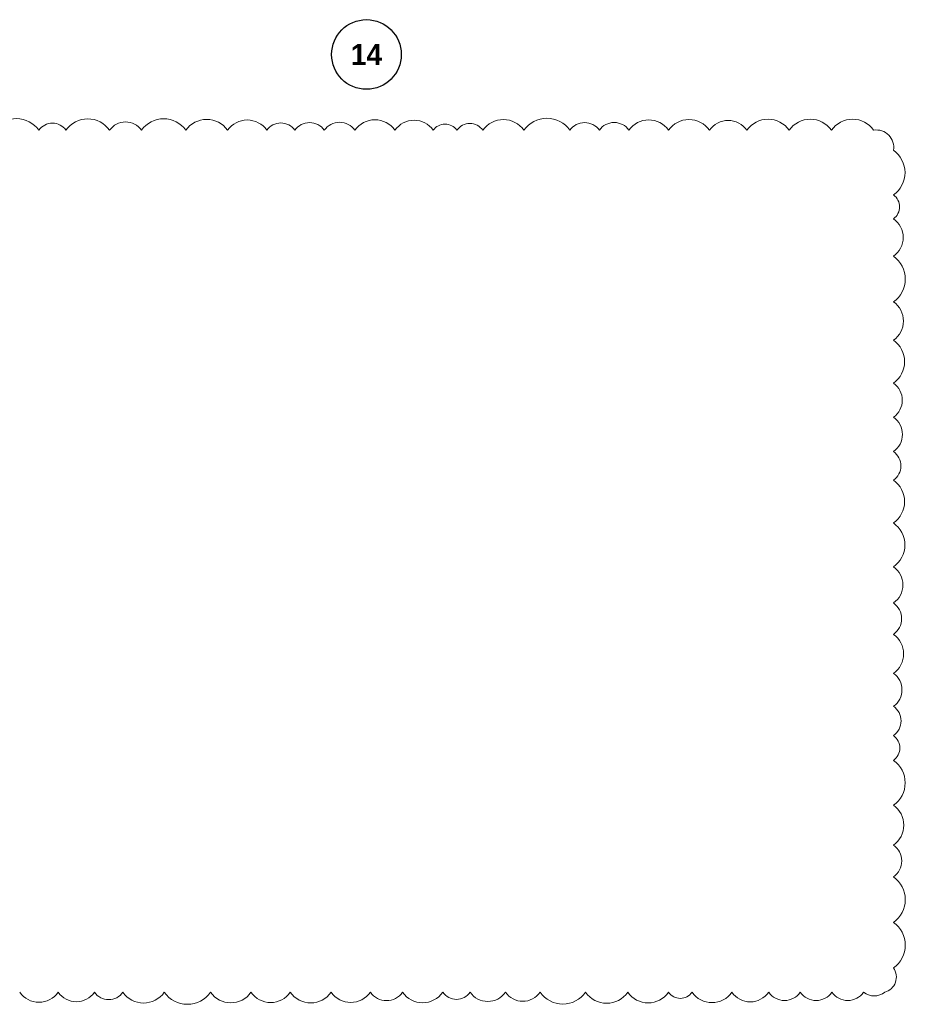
# Model space of a CAD drawing. Header units: millimetres. Extents: x 349531 to 1063351, y -131924 to 96186.
# Tile 43 of 230: x 483932 to 496647, y -61487 to -47354. Entities that reach past the tile are written whole.
import ezdxf

# ---------------------------------------------------------------- set-up
doc = ezdxf.new("R2010")
doc.units = ezdxf.units.MM
doc.linetypes.add('______5', pattern=[1100, 800, -100, 100, -100])
doc.layers.add('Оси', color=40, linetype='______5', lineweight=18)
doc.layers.add('РАЗМЕРЫ', color=1, linetype='Continuous', lineweight=9)
doc.styles.add('Century Gothic', font='GOTHIC.TTF')

# ---------------------------------------------------------------- blocks, each defined once
blk = doc.blocks.new('NSY101')
at = {"color": 0, "linetype": 'ByBlock', "lineweight": -2}
blk.add_circle((0, 0), 50, dxfattribs=at)
blk = doc.blocks.new('СЛОЖНЫЙ_ОБЪЕКТ_41')
at = {"layer": 'Оси', "color": 16, "linetype": 'Continuous', "lineweight": 25, "transparency": 33554687, "xscale": 9.999999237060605, "yscale": 9.999999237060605, "zscale": 9.999999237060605}
blk.add_blockref('NSY101', (51513, -43009), dxfattribs=at)
at = {"layer": 'Оси', "color": 16, "linetype": 'Continuous', "lineweight": 25, "transparency": 33554687, "insert": (51513, -43009), "char_height": 300, "width": 620, "attachment_point": 5, "style": 'Century Gothic'}
blk.add_mtext('\\A1;{\\fCentury Gothic|i0|b1;\\H300.000000;\\W1.000000;\\C16;14}\\P', dxfattribs=at)
blk = doc.blocks.new('оси2')
at = {"layer": 'Оси', "color": 16, "linetype": 'Continuous', "lineweight": 25, "transparency": 33554687}
blk.add_blockref('СЛОЖНЫЙ_ОБЪЕКТ_41', (978932, 21754.4), dxfattribs=at)

msp = doc.modelspace()

# ---------------------------------------------------------------- linework, layer by layer
at = {"layer": 'РАЗМЕРЫ', "color": 240, "true_color": 0xed1f24}
for centre, radius, start, end in [((483888.4, -49163.9), 389.4, 35, 145), ((484401.8, -49076.7), 237.3, 35, 145), ((484909.1, -49159.7), 382.1, 35, 145), ((485451.7, -49101.3), 280.2, 35, 145), ((485999.4, -49163.4), 388.4, 35, 145), ((486616.8, -49150.1), 365.3, 35, 145), ((487198.6, -49138.4), 344.8, 35, 145), ((487681.5, -49080.9), 244.7, 35, 145), ((488093.5, -49088.7), 258.3, 35, 145), ((488524.3, -49094), 267.5, 35, 145), ((489031.5, -49142.3), 351.7, 35, 145), ((489594.5, -49133), 335.5, 35, 145), ((490038.5, -49059), 206.5, 35, 145), ((490394.8, -49071.7), 228.5, 35, 145), ((490876.4, -49146.7), 359.4, 35, 145), ((491500.9, -49171.8), 403.1, 35, 145), ((492042.8, -49088.8), 258.4, 35, 145), ((492466.9, -49089.3), 259.3, 35, 145), ((492963.1, -49139.3), 346.5, 35, 145), ((493540.7, -49146.2), 358.6, 35, 145), ((494103.6, -49129.1), 328.7, 35, 145), ((494676.1, -49152.9), 370.1, 35, 145), ((495282.5, -49152.9), 370.1, 35, 145), ((495888.9, -49152.9), 370.1, 35, 145), ((496233.3, -49184.3), 247.1, 349.58466, 99.58466), ((496251.9, -49549.5), 391.3, 305, 55), ((496357.1, -50040.4), 207.9, 305, 55), ((496287.5, -50480.3), 329.2, 305, 55), ((496247.3, -51077.1), 399.4, 305, 55), ((496283, -51680.3), 337, 305, 55), ((496261.1, -52263.8), 375.3, 305, 55), ((496305, -52815.8), 298.7, 305, 55), ((496303.8, -53306.8), 300.8, 305, 55), ((496332.3, -53758.9), 251.2, 305, 55), ((496261.5, -54271.5), 374.5, 305, 55), ((496255.8, -54893.2), 384.4, 305, 55), ((496294.9, -55467.2), 316.4, 305, 55), ((496318.7, -55951.5), 274.8, 305, 55), ((496279.9, -56457.2), 342.5, 305, 55), ((496311.5, -56973.1), 287.4, 305, 55), ((496328.7, -57419.4), 257.4, 305, 55), ((496352.1, -57807.7), 216.6, 305, 55), ((496250.5, -58307.7), 393.8, 305, 55), ((496276.7, -58915.5), 348.1, 305, 55), ((496315.9, -59429.8), 279.7, 305, 55), ((496247.9, -59985.1), 398.2, 305, 55), ((496247.8, -60637.7), 398.4, 305, 55), ((496291.5, -61095.6), 226.8, 285.45176, 35.45176), ((484208.1, -61120.9), 337.2, 215, 325), ((484745.3, -61131.5), 318.6, 215, 325), ((485209.8, -61171.8), 248.4, 215, 325), ((485710.7, -61106), 363, 215, 325), ((486339.9, -61082), 405, 215, 325), ((486962.1, -61110.9), 354.6, 215, 325), ((487534.8, -61116.6), 344.7, 215, 325), ((488110.2, -61109.1), 357.7, 215, 325), ((488684.9, -61117), 343.9, 215, 325), ((489197.4, -61152.7), 281.8, 215, 325), ((489717, -61112.1), 352.5, 215, 325), ((490202.2, -61176.7), 239.9, 215, 325), ((490652.4, -61136.7), 309.6, 215, 325), ((491154.4, -61140.3), 303.4, 215, 325), ((491729.7, -61085.5), 398.9, 215, 325), ((492359.2, -61102.3), 369.5, 215, 325), ((492954.8, -61109.2), 357.5, 215, 325), ((493416.2, -61196.2), 205.9, 215, 325), ((493871.1, -61113.9), 349.4, 215, 325), ((494421.2, -61129.5), 322.1, 215, 325), ((494912.1, -61155.3), 277.2, 215, 325), ((495366.2, -61155.3), 277.2, 215, 325), ((495820.3, -61155.3), 277.2, 215, 325), ((496199.6, -61117.9), 248.5, 232.19246, 307.80754)]:
    msp.add_arc(centre, radius, start, end, dxfattribs=at)

# ---------------------------------------------------------------- block references
at = {"layer": 'РАЗМЕРЫ'}
msp.add_blockref('оси2', (-541534.6, -26599.1, -200), dxfattribs=at)

doc.saveas('drawing.dxf')
